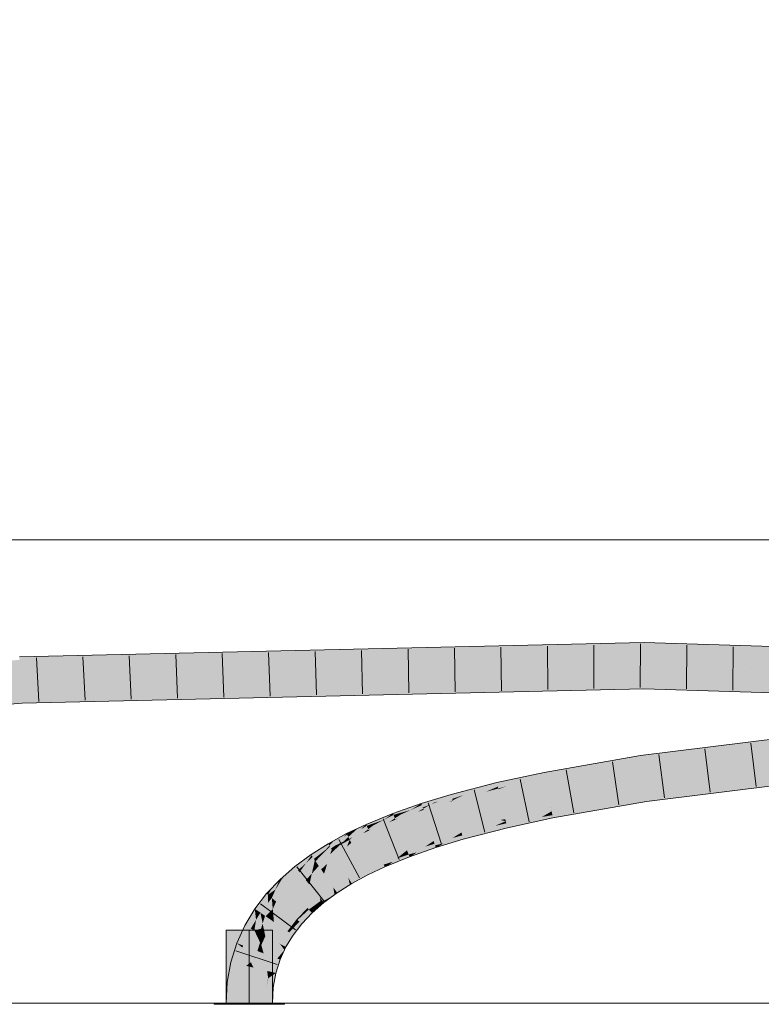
# Model space of a CAD drawing. Extents: x -620 to 3480, y 62 to 1107.
# Tile 210 of 244: x 155.58 to 159.58, y 798.85 to 804.16. Entities that reach past the tile are written whole.
import ezdxf
from ezdxf.lldxf.tags import DXFTag

# ---------------------------------------------------------------- set-up
doc = ezdxf.new("R2010")
doc.units = 0
doc.layers.get('0').update_dxf_attribs({"lineweight": 35})
for name, color, linetype, lineweight, true_color in [('E_Detail_Beschriftung', 7, 'Continuous', 13, 0x009900), ('E_Leerrohr 25-A06G9GVN8I', 7, 'Continuous', 9, 0xff8000), ('E_Leerrohr 25-Shading', 7, 'Continuous', 9, 0xff8000), ('E_Leerrohr 32-A06G9GVS8I', 7, 'Continuous', 9, 0x00b300), ('E_Leerrohr 32-Shading', 7, 'Continuous', 9, 0x00b300)]:
    doc.layers.add(name, color=color, linetype=linetype, lineweight=lineweight, true_color=true_color)
doc.layers.add('E_Detail_Linie_Text_Bem', color=7, linetype='Continuous', lineweight=13)
doc.styles.get("Standard").update_dxf_attribs({"font": 'ARIALN.TTF'})
tags = doc.linetypes.add('STRICHPUNKT2-A06G9GVO8I', pattern=[12.7, 6.35, -3.175, 0, -3.175]).pattern_tags.tags
tags[10:11] = [DXFTag(74, 4), DXFTag(75, 0), DXFTag(340, '0'), DXFTag(46, 0.0), DXFTag(50, 0.0), DXFTag(44, 0.0), DXFTag(45, 0.0)]
tags[8:9] = [DXFTag(74, 4), DXFTag(75, 0), DXFTag(340, '0'), DXFTag(46, 0.0), DXFTag(50, 0.0), DXFTag(44, 0.0), DXFTag(45, 0.0)]
tags[6:7] = [DXFTag(74, 4), DXFTag(75, 0), DXFTag(340, '0'), DXFTag(46, 0.0), DXFTag(50, 0.0), DXFTag(44, 0.0), DXFTag(45, 0.0)]
tags[4:5] = [DXFTag(74, 4), DXFTag(75, 0), DXFTag(340, '0'), DXFTag(46, 0.0), DXFTag(50, 0.0), DXFTag(44, 0.0), DXFTag(45, 0.0)]

# ---------------------------------------------------------------- blocks, each defined once
blk = doc.blocks.new('Shading-A06G9GDP8I', base_point=(250.5309, 772.3447))
at = {"layer": 'E_Leerrohr 25-Shading', "color": 31, "true_color": 0xecb67f}
for points in [[(156.8155, 799.2451), (156.6905, 799.2451), (156.8155, 798.8511), (156.6905, 798.8511)], [(156.9405, 799.2451), (156.8155, 799.2451), (156.9405, 798.8511), (156.8155, 798.8511)], [(156.7323, 798.8511), (156.6255, 798.8511), (156.7335, 798.8451), (156.6255, 798.8451)], [(156.8155, 798.8451), (156.8155, 798.8511), (156.7335, 798.8451), (156.7323, 798.8511)], [(156.848, 798.8511), (156.8155, 798.8511), (156.848, 798.8451), (156.8155, 798.8451)], [(157.0055, 798.8451), (157.0055, 798.8511), (156.848, 798.8451), (156.848, 798.8511)]]:
    blk.add_solid(points, dxfattribs=at)
at = {"layer": 'E_Leerrohr 32-Shading', "color": 83, "true_color": 0x7fbd7f}
for points in [[(155.6146, 800.6836), (158.9441, 800.7971), (155.6869, 800.6865)], [(155.6146, 800.6836), (158.2474, 800.7443), (158.9441, 800.7971), (158.944, 800.7672)], [(155.6869, 800.6865), (158.9441, 800.7971), (157.863, 800.7721)], [(158.9441, 800.7971), (158.944, 800.7604), (162.0038, 800.7002), (162.002, 800.6636)], [(155.5787, 800.6828), (155.6869, 800.6865), (156.3098, 800.7363), (157.863, 800.7721)], [(158.2474, 800.7443), (158.944, 800.7604), (158.944, 800.7672)], [(153.7334, 800.5176), (155.5787, 800.6828), (155.5774, 800.7039)], [(156.3098, 800.7363), (155.5765, 800.7193), (155.5774, 800.7039)], [(155.5787, 800.6828), (156.3098, 800.7363), (155.5774, 800.7039)], [(155.6869, 800.6865), (155.5787, 800.6828), (155.6146, 800.6836)], [(157.087, 800.5203), (158.9435, 800.5836), (155.589, 800.5063)], [(157.087, 800.5203), (155.6324, 800.4707), (158.2606, 800.5313)], [(158.9433, 800.5471), (158.9435, 800.5836), (158.2606, 800.5313), (157.087, 800.5203)], [(158.9435, 800.5836), (158.9433, 800.5472), (160.5631, 800.514)], [(161.2582, 800.4998), (158.9433, 800.5472), (160.1011, 800.5104), (158.9433, 800.5471)], [(161.9937, 800.4847), (161.9938, 800.487), (160.5631, 800.514), (158.9435, 800.5836)], [(151.7738, 800.1647), (154.487, 800.3821), (155.589, 800.5063)], [(155.591, 800.4707), (155.589, 800.5063), (154.487, 800.3821)], [(155.6324, 800.4707), (157.087, 800.5203), (155.591, 800.4707), (155.589, 800.5063)], [(155.5911, 800.4697), (155.591, 800.4707), (153.9972, 800.327), (154.487, 800.3821)], [(155.591, 800.4707), (155.5911, 800.4697), (155.6324, 800.4707)], [(160.4196, 800.3713), (158.9245, 800.1877), (161.2643, 800.4382), (158.9294, 800.1514)], [(158.9526, 799.9762), (158.9574, 799.9399), (161.2795, 800.2621), (161.2826, 800.2256)], [(158.4094, 800.0768), (158.9245, 800.1877), (158.7453, 800.1559)], [(158.4094, 800.0768), (158.4115, 800.066), (158.9245, 800.1877), (158.6829, 800.1273)], [(158.9294, 800.1514), (158.9253, 800.1822), (158.4127, 800.0598), (158.6829, 800.1273)], [(158.9253, 800.1822), (158.9245, 800.1877), (158.6829, 800.1273)], [(158.4884, 800.1104), (158.4058, 800.0958), (158.4069, 800.0903)], [(158.7453, 800.1559), (158.4884, 800.1104), (158.4094, 800.0768), (158.4069, 800.0903)], [(158.4115, 800.066), (158.4127, 800.0598), (158.6829, 800.1273)], [(158.2541, 800.0631), (158.1496, 800.0406), (158.1514, 800.0331)], [(158.3396, 800.0715), (158.4058, 800.0958), (158.1514, 800.0331), (158.2541, 800.0631)], [(158.3396, 800.0715), (158.1514, 800.0331), (158.1546, 800.0198)], [(158.3396, 800.0715), (158.1629, 800.0221), (158.1571, 800.009), (158.1548, 800.0188)], [(158.3396, 800.0715), (158.1571, 800.009), (158.2013, 800.0209)], [(158.4094, 800.0768), (158.4069, 800.0903), (158.2013, 800.0209), (158.3396, 800.0715)], [(158.3649, 800.0649), (158.2013, 800.0209), (158.3083, 800.0438)], [(158.2669, 800.0284), (158.4127, 800.0598), (158.4115, 800.066)], [(158.4115, 800.066), (158.3083, 800.0438), (158.267, 800.0285)], [(158.4094, 800.0768), (158.3649, 800.0649), (158.4115, 800.066), (158.3083, 800.0438)], [(158.4069, 800.0903), (158.4058, 800.0958), (158.3396, 800.0715)], [(158.0399, 800.0125), (157.9032, 799.9774), (157.9062, 799.9666)], [(157.9062, 799.9666), (158.0047, 799.9897), (158.0399, 800.0125), (158.0675, 800.0196)], [(158.0567, 800.002), (157.9709, 799.9738), (157.9126, 799.9432), (157.9119, 799.9457)], [(158.0567, 800.002), (157.9126, 799.9432), (157.9242, 799.9468)], [(158.1546, 800.0198), (158.1514, 800.0331), (157.9242, 799.9468), (158.0567, 800.002)], [(158.1546, 800.0198), (157.9242, 799.9468), (158.1548, 800.0188), (158.0914, 799.9915)], [(157.9709, 799.9738), (158.0567, 800.002), (158.0047, 799.9897)], [(158.0047, 799.9897), (158.0567, 800.002), (158.0675, 800.0196), (158.1496, 800.0406)], [(158.1514, 800.0331), (158.1496, 800.0406), (158.0567, 800.002)], [(158.071, 799.9827), (158.158, 800.005), (158.1571, 800.009)], [(158.1571, 800.009), (158.0914, 799.9915), (158.0712, 799.9827)], [(158.0914, 799.9915), (158.1571, 800.009), (158.1548, 800.0188)], [(158.1629, 800.0221), (158.1546, 800.0198), (158.1548, 800.0188)], [(158.1571, 800.009), (158.158, 800.005), (158.2013, 800.0209)], [(158.3083, 800.0438), (158.2013, 800.0209), (158.2669, 800.0284), (158.158, 800.005)], [(158.3083, 800.0438), (158.2669, 800.0284), (158.267, 800.0285)], [(157.8473, 799.9604), (157.7431, 799.9289), (157.7461, 799.9199)], [(157.7461, 799.9199), (157.8154, 799.9349), (157.8473, 799.9604), (157.8788, 799.97)], [(157.9097, 799.9536), (157.9062, 799.9666), (157.7647, 799.8998), (157.8349, 799.9391)], [(157.9097, 799.9536), (157.7647, 799.8998), (157.9119, 799.9457), (157.8985, 799.939)], [(157.8154, 799.9349), (157.8349, 799.9391), (157.8788, 799.97), (157.9032, 799.9774)], [(157.9062, 799.9666), (157.9032, 799.9774), (157.8349, 799.9391)], [(157.9097, 799.9536), (157.9709, 799.9738), (157.9062, 799.9666), (158.0047, 799.9897)], [(157.9709, 799.9738), (157.9097, 799.9536), (157.9119, 799.9457)], [(158.0914, 799.9915), (157.9242, 799.9468), (158.071, 799.9827), (157.9129, 799.9421)], [(158.0914, 799.9915), (158.071, 799.9827), (158.0712, 799.9827)], [(158.7136, 799.9121), (158.9526, 799.9762), (158.448, 799.874), (158.4456, 799.8862)], [(158.9565, 799.947), (158.9526, 799.9762), (158.7136, 799.9121)], [(158.8013, 799.9122), (158.9574, 799.9399), (158.7136, 799.9121), (158.9565, 799.947)], [(157.6735, 799.9044), (157.5902, 799.8751), (157.5932, 799.8672)], [(157.5932, 799.8672), (157.6574, 799.8851), (157.6735, 799.9044), (157.7034, 799.9149)], [(157.7504, 799.9066), (157.7461, 799.9199), (157.6154, 799.8486), (157.6865, 799.8933)], [(157.7504, 799.9066), (157.6154, 799.8486), (157.7526, 799.9001), (157.7329, 799.8886)], [(157.6574, 799.8851), (157.6865, 799.8933), (157.7034, 799.9149), (157.7431, 799.9289)], [(157.7461, 799.9199), (157.7431, 799.9289), (157.6865, 799.8933)], [(157.7236, 799.8832), (157.7545, 799.8941), (157.754, 799.8958)], [(157.754, 799.8958), (157.7329, 799.8886), (157.7238, 799.8833)], [(157.7329, 799.8886), (157.754, 799.8958), (157.7526, 799.9001)], [(157.7504, 799.9066), (157.796, 799.9241), (157.7461, 799.9199), (157.8154, 799.9349)], [(157.796, 799.9241), (157.7504, 799.9066), (157.7526, 799.9001)], [(157.8349, 799.9391), (157.796, 799.9241), (157.754, 799.8958), (157.7526, 799.9001)], [(157.8349, 799.9391), (157.754, 799.8958), (157.7647, 799.8998)], [(157.754, 799.8958), (157.7545, 799.8941), (157.7647, 799.8998)], [(157.8985, 799.939), (157.7647, 799.8998), (157.892, 799.9358), (157.7545, 799.8941)], [(157.796, 799.9241), (157.8349, 799.9391), (157.8154, 799.9349)], [(157.892, 799.9358), (157.9129, 799.9421), (157.9126, 799.9432)], [(157.8985, 799.939), (157.892, 799.9358), (157.8922, 799.9359)], [(157.9126, 799.9432), (157.8985, 799.939), (157.8922, 799.9359)], [(157.8985, 799.939), (157.9126, 799.9432), (157.9119, 799.9457)], [(157.9126, 799.9432), (157.9129, 799.9421), (157.9242, 799.9468)], [(158.4496, 799.8655), (158.6278, 799.8891), (158.448, 799.874), (158.7136, 799.9121)], [(158.6278, 799.8891), (158.5416, 799.866), (158.8013, 799.9122)], [(158.8013, 799.9122), (158.7136, 799.9121), (158.6278, 799.8891)], [(157.5192, 799.8459), (157.4453, 799.8156), (157.4487, 799.8079)], [(157.4487, 799.8079), (157.5077, 799.8286), (157.5192, 799.8459), (157.5438, 799.8561)], [(157.5982, 799.8539), (157.5932, 799.8672), (157.4721, 799.7907), (157.5415, 799.8403)], [(157.5982, 799.8539), (157.4721, 799.7907), (157.6004, 799.8483), (157.5789, 799.8336)], [(157.5077, 799.8286), (157.5415, 799.8403), (157.5438, 799.8561), (157.5902, 799.8751)], [(157.5932, 799.8672), (157.5902, 799.8751), (157.5415, 799.8403)], [(157.569, 799.8268), (157.6032, 799.8409), (157.6024, 799.843)], [(157.6024, 799.843), (157.5789, 799.8336), (157.5692, 799.827)], [(157.5789, 799.8336), (157.6024, 799.843), (157.6004, 799.8483)], [(157.5982, 799.8539), (157.6332, 799.8696), (157.5932, 799.8672), (157.6574, 799.8851)], [(157.6332, 799.8695), (157.5982, 799.8539), (157.6004, 799.8483)], [(157.6865, 799.8933), (157.6332, 799.8695), (157.6024, 799.843), (157.6004, 799.8483)], [(157.6865, 799.8933), (157.6024, 799.843), (157.6154, 799.8486)], [(157.6024, 799.843), (157.6032, 799.8409), (157.6154, 799.8486)], [(157.7329, 799.8886), (157.6154, 799.8486), (157.7236, 799.8832), (157.6032, 799.8409)], [(157.6332, 799.8696), (157.6865, 799.8933), (157.6574, 799.8851)], [(157.7329, 799.8886), (157.7236, 799.8832), (157.7238, 799.8833)], [(158.4281, 799.876), (158.4456, 799.8862), (158.1991, 799.8308), (158.1986, 799.8329)], [(158.1999, 799.8273), (158.4132, 799.8674), (158.1991, 799.8308), (158.4281, 799.876)], [(158.2013, 799.8215), (158.392, 799.8553), (158.1999, 799.8273), (158.4132, 799.8674)], [(158.2031, 799.8138), (158.3674, 799.8411), (158.2013, 799.8215), (158.392, 799.8553)], [(158.3418, 799.8264), (158.3674, 799.8411), (158.2051, 799.8052), (158.2031, 799.8138)], [(158.4525, 799.8502), (158.4515, 799.855), (158.3418, 799.8264), (158.3674, 799.8411)], [(158.3674, 799.8411), (158.4515, 799.855), (158.392, 799.8553), (158.4496, 799.8655)], [(158.392, 799.8553), (158.4496, 799.8655), (158.4132, 799.8674), (158.448, 799.874)], [(158.4132, 799.8674), (158.448, 799.874), (158.4281, 799.876), (158.4469, 799.8798)], [(158.4469, 799.8798), (158.4456, 799.8862), (158.4281, 799.876)], [(158.5416, 799.866), (158.6278, 799.8891), (158.4515, 799.855), (158.4496, 799.8655)], [(158.4515, 799.855), (158.4525, 799.8502), (158.5416, 799.866)], [(157.3429, 799.7607), (157.3782, 799.774), (157.3839, 799.7863), (157.4004, 799.7941)], [(157.3494, 799.748), (157.355, 799.7371), (157.4163, 799.7884), (157.3724, 799.7473)], [(157.3497, 799.7482), (157.4163, 799.7884), (157.3782, 799.774)], [(157.4543, 799.795), (157.4487, 799.8079), (157.3724, 799.7473), (157.4163, 799.7884)], [(157.4543, 799.795), (157.3724, 799.7473), (157.4567, 799.7896), (157.4398, 799.7759)], [(157.3782, 799.774), (157.4163, 799.7884), (157.4004, 799.7941), (157.4453, 799.8156)], [(157.4487, 799.8079), (157.4453, 799.8156), (157.4163, 799.7884)], [(157.4398, 799.7759), (157.4591, 799.7841), (157.4567, 799.7896)], [(157.4543, 799.795), (157.484, 799.8104), (157.4487, 799.8079), (157.5077, 799.8286)], [(157.484, 799.8104), (157.4543, 799.795), (157.4567, 799.7896)], [(157.5415, 799.8403), (157.484, 799.8104), (157.4591, 799.7841), (157.4567, 799.7896)], [(157.5415, 799.8403), (157.4591, 799.7841), (157.4721, 799.7907)], [(157.4591, 799.7841), (157.46, 799.782), (157.4721, 799.7907)], [(157.5789, 799.8336), (157.4721, 799.7907), (157.569, 799.8268), (157.46, 799.782)], [(157.484, 799.8104), (157.5415, 799.8403), (157.5077, 799.8286)], [(157.5789, 799.8336), (157.569, 799.8268), (157.5692, 799.827)], [(158.1865, 799.8277), (158.1986, 799.8329), (157.9597, 799.7717)], [(157.9601, 799.7703), (158.1683, 799.8198), (157.9597, 799.7717), (158.1865, 799.8277)], [(157.961, 799.767), (158.1405, 799.8077), (157.9601, 799.7703), (158.1683, 799.8198)], [(157.9624, 799.7621), (158.1073, 799.7932), (157.961, 799.767), (158.1405, 799.8077)], [(157.964, 799.7561), (158.0729, 799.7783), (157.9624, 799.7621), (158.1073, 799.7932)], [(158.0729, 799.7783), (158.2051, 799.8052), (158.1073, 799.7932), (158.2031, 799.8138)], [(158.1562, 799.7843), (158.207, 799.7973), (158.0729, 799.7783), (158.2051, 799.8052)], [(158.1073, 799.7932), (158.2031, 799.8138), (158.1405, 799.8077), (158.2013, 799.8215)], [(158.1405, 799.8077), (158.2013, 799.8215), (158.1683, 799.8198), (158.1999, 799.8273)], [(158.1683, 799.8198), (158.1999, 799.8273), (158.1865, 799.8277), (158.1991, 799.8308)], [(158.1991, 799.8308), (158.1986, 799.8329), (158.1865, 799.8277)], [(158.2051, 799.8052), (158.207, 799.7973), (158.3418, 799.8264)], [(157.2504, 799.6966), (157.3229, 799.7469), (157.2475, 799.7015), (157.2628, 799.7181)], [(157.2504, 799.6966), (157.2567, 799.6859), (157.3229, 799.7469), (157.281, 799.7022)], [(157.2628, 799.7181), (157.3229, 799.7469), (157.2724, 799.7284), (157.3405, 799.7656)], [(157.3494, 799.748), (157.3429, 799.7607), (157.281, 799.7022), (157.3229, 799.7469)], [(157.3494, 799.748), (157.281, 799.7022), (157.3494, 799.748), (157.3216, 799.7214)], [(157.3024, 799.7031), (157.3571, 799.733), (157.355, 799.7371)], [(157.355, 799.7371), (157.3216, 799.7214), (157.3026, 799.7032)], [(157.3216, 799.7214), (157.355, 799.7371), (157.3494, 799.748)], [(157.3429, 799.7607), (157.3405, 799.7656), (157.3229, 799.7469)], [(157.3839, 799.7863), (157.3405, 799.7656), (157.3429, 799.7607)], [(157.3494, 799.748), (157.3497, 799.7482), (157.3429, 799.7607), (157.3782, 799.774)], [(157.355, 799.7371), (157.3571, 799.733), (157.3724, 799.7473)], [(157.4398, 799.7759), (157.3724, 799.7473), (157.4289, 799.7672), (157.3571, 799.733)], [(157.4289, 799.7672), (157.46, 799.782), (157.4591, 799.7841)], [(157.4398, 799.7759), (157.4289, 799.7672), (157.4291, 799.7673)], [(157.4591, 799.7841), (157.4398, 799.7759), (157.4291, 799.7673)], [(157.955, 799.7688), (157.9597, 799.7717), (157.8094, 799.7261)], [(157.8099, 799.7245), (157.9443, 799.7623), (157.8094, 799.7261), (157.955, 799.7688)], [(157.811, 799.7213), (157.9289, 799.7531), (157.8099, 799.7245), (157.9443, 799.7623)], [(157.8124, 799.717), (157.9113, 799.7425), (157.811, 799.7213), (157.9289, 799.7531)], [(157.8144, 799.7109), (157.8892, 799.7292), (157.8124, 799.717), (157.9113, 799.7425)], [(157.9694, 799.7363), (157.9691, 799.7377), (157.8315, 799.6945), (157.8625, 799.7131)], [(157.8625, 799.7131), (157.9691, 799.7377), (157.8892, 799.7292), (157.9662, 799.748)], [(157.8892, 799.7292), (157.9662, 799.748), (157.9113, 799.7425), (157.964, 799.7561)], [(157.9113, 799.7425), (157.964, 799.7561), (157.9289, 799.7531), (157.9624, 799.7621)], [(157.9289, 799.7531), (157.9624, 799.7621), (157.9443, 799.7623), (157.961, 799.767)], [(157.9443, 799.7623), (157.961, 799.767), (157.955, 799.7688), (157.9601, 799.7703)], [(157.9601, 799.7703), (157.9597, 799.7717), (157.955, 799.7688)], [(157.9662, 799.748), (158.0326, 799.7607), (157.964, 799.7561), (158.0729, 799.7783)], [(157.9868, 799.7408), (158.0326, 799.7607), (157.9691, 799.7377), (157.9662, 799.748)], [(157.9691, 799.7377), (157.9694, 799.7363), (157.9868, 799.7408)], [(158.0326, 799.7607), (157.9868, 799.7408), (158.1562, 799.7843)], [(158.1562, 799.7843), (158.0729, 799.7783), (158.0326, 799.7607)], [(157.2433, 799.7087), (157.2416, 799.7115), (157.1513, 799.6487), (157.16, 799.66)], [(157.2433, 799.7087), (157.1513, 799.6487), (157.1574, 799.6397)], [(157.2475, 799.7015), (157.2433, 799.7087), (157.1643, 799.6296), (157.1574, 799.6397)], [(157.2475, 799.7015), (157.1643, 799.6296), (157.2282, 799.6793)], [(157.2504, 799.6966), (157.1904, 799.636), (157.2567, 799.6859)], [(157.1904, 799.636), (157.2602, 799.68), (157.2567, 799.6859)], [(157.1908, 799.6363), (157.2504, 799.6966), (157.2282, 799.6793)], [(157.2504, 799.6966), (157.2475, 799.7015), (157.2282, 799.6793)], [(157.2659, 799.7248), (157.2416, 799.7115), (157.2433, 799.7087)], [(157.2433, 799.7087), (157.2628, 799.7181), (157.2659, 799.7248), (157.2724, 799.7284)], [(157.2628, 799.7181), (157.2433, 799.7087), (157.2475, 799.7015)], [(157.2567, 799.6859), (157.2602, 799.68), (157.281, 799.7022)], [(157.3216, 799.7214), (157.281, 799.7022), (157.3024, 799.7031), (157.2602, 799.68)], [(157.3216, 799.7214), (157.3024, 799.7031), (157.3026, 799.7032)], [(157.8043, 799.7225), (157.8094, 799.7261), (157.666, 799.6757)], [(157.6666, 799.6741), (157.7944, 799.7158), (157.666, 799.6757), (157.8043, 799.7225)], [(157.6676, 799.6715), (157.782, 799.7075), (157.6666, 799.6741), (157.7944, 799.7158)], [(157.6693, 799.6673), (157.7653, 799.6962), (157.6676, 799.6715), (157.782, 799.7075)], [(157.6716, 799.6612), (157.7444, 799.6819), (157.6693, 799.6673), (157.7653, 799.6962)], [(157.6747, 799.653), (157.7193, 799.665), (157.6716, 799.6612), (157.7444, 799.6819)], [(157.8208, 799.6912), (157.8205, 799.6921), (157.6906, 799.6456), (157.7193, 799.665)], [(157.7193, 799.665), (157.8205, 799.6921), (157.7444, 799.6819), (157.817, 799.7027)], [(157.7444, 799.6819), (157.817, 799.7027), (157.7653, 799.6962), (157.8144, 799.7109)], [(157.7653, 799.6962), (157.8144, 799.7109), (157.782, 799.7075), (157.8124, 799.717)], [(157.782, 799.7075), (157.8124, 799.717), (157.7944, 799.7158), (157.811, 799.7213)], [(157.7944, 799.7158), (157.811, 799.7213), (157.8043, 799.7225), (157.8099, 799.7245)], [(157.8099, 799.7245), (157.8094, 799.7261), (157.8043, 799.7225)], [(157.817, 799.7027), (157.8625, 799.7131), (157.8144, 799.7109), (157.8892, 799.7292)], [(157.8315, 799.6945), (157.8625, 799.7131), (157.8205, 799.6921), (157.817, 799.7027)], [(157.8205, 799.6921), (157.8208, 799.6912), (157.8315, 799.6945)], [(157.1513, 799.6487), (157.1485, 799.6528), (157.0784, 799.5676), (157.0616, 799.5887)], [(157.1513, 799.6487), (157.0784, 799.5676), (157.1219, 799.6074)], [(157.1574, 799.6397), (157.0925, 799.566), (157.1643, 799.6296)], [(157.0925, 799.566), (157.1691, 799.6225), (157.1643, 799.6296)], [(157.0926, 799.5662), (157.1574, 799.6397), (157.1219, 799.6074)], [(157.1574, 799.6397), (157.1513, 799.6487), (157.1219, 799.6074)], [(157.16, 799.66), (157.1485, 799.6528), (157.1513, 799.6487)], [(157.1904, 799.636), (157.1908, 799.6363), (157.1643, 799.6296), (157.2282, 799.6793)], [(157.1904, 799.636), (157.1643, 799.6296), (157.1691, 799.6225)], [(157.6616, 799.6722), (157.666, 799.6757), (157.531, 799.6201)], [(157.5315, 799.6191), (157.6546, 799.6665), (157.531, 799.6201), (157.6616, 799.6722)], [(157.5325, 799.6166), (157.6438, 799.6579), (157.5315, 799.6191), (157.6546, 799.6665)], [(157.5343, 799.6126), (157.6293, 799.6462), (157.5325, 799.6166), (157.6438, 799.6579)], [(157.5369, 799.6066), (157.611, 799.6316), (157.5343, 799.6126), (157.6293, 799.6462)], [(157.5404, 799.5986), (157.5893, 799.6141), (157.5369, 799.6066), (157.611, 799.6316)], [(157.6791, 799.6415), (157.6787, 799.6425), (157.5647, 799.5944), (157.5893, 799.6141)], [(157.5893, 799.6141), (157.6787, 799.6425), (157.611, 799.6316), (157.6747, 799.653)], [(157.611, 799.6316), (157.6747, 799.653), (157.6293, 799.6462), (157.6716, 799.6612)], [(157.6293, 799.6462), (157.6716, 799.6612), (157.6438, 799.6579), (157.6693, 799.6673)], [(157.6438, 799.6579), (157.6693, 799.6673), (157.6546, 799.6665), (157.6676, 799.6715)], [(157.6546, 799.6665), (157.6676, 799.6715), (157.6616, 799.6722), (157.6666, 799.6741)], [(157.6666, 799.6741), (157.666, 799.6757), (157.6616, 799.6722)], [(157.6906, 799.6456), (157.7193, 799.665), (157.6787, 799.6425), (157.6747, 799.653)], [(157.6787, 799.6425), (157.6791, 799.6415), (157.6906, 799.6456)], [(157.0616, 799.5887), (157.0055, 799.5397), (157.0069, 799.4924), (156.9869, 799.5132)], [(157.0784, 799.5676), (157.0616, 799.5887), (157.0081, 799.4934), (157.0069, 799.4924)], [(157.0925, 799.566), (157.0926, 799.5662), (157.0784, 799.5676), (157.1219, 799.6074)], [(157.4381, 799.5743), (157.4375, 799.5755), (157.3497, 799.5275)], [(157.5315, 799.6191), (157.531, 799.6201), (157.4375, 799.5755)], [(157.4381, 799.5743), (157.5325, 799.6166), (157.4375, 799.5755), (157.5315, 799.6191)], [(157.4394, 799.5718), (157.5343, 799.6126), (157.4381, 799.5743), (157.5325, 799.6166)], [(157.4416, 799.5674), (157.5369, 799.6066), (157.4394, 799.5718), (157.5343, 799.6126)], [(157.4448, 799.5613), (157.5404, 799.5986), (157.4416, 799.5674), (157.5369, 799.6066)], [(157.5449, 799.5885), (157.5404, 799.5986), (157.449, 799.553), (157.4448, 799.5613)], [(157.449, 799.553), (157.4541, 799.5429), (157.5449, 799.5885), (157.5457, 799.5866)], [(157.5647, 799.5944), (157.5893, 799.6141), (157.5449, 799.5885), (157.5404, 799.5986)], [(157.5449, 799.5885), (157.5457, 799.5866), (157.5647, 799.5944)], [(157.0055, 799.5397), (156.9816, 799.5188), (156.9869, 799.5132)], [(157.0845, 799.5601), (157.0784, 799.5676), (157.0081, 799.4934)], [(157.0925, 799.566), (157.0784, 799.5676), (157.0845, 799.5601)], [(157.35, 799.5261), (157.3497, 799.5275), (157.2687, 799.4764)], [(157.2696, 799.4752), (157.3507, 799.5228), (157.2687, 799.4764), (157.35, 799.5261)], [(157.2715, 799.4724), (157.3518, 799.5176), (157.2696, 799.4752), (157.3507, 799.5228)], [(157.3504, 799.5263), (157.4394, 799.5718), (157.3497, 799.5275), (157.4381, 799.5743)], [(157.3504, 799.5263), (157.3497, 799.5275), (157.35, 799.5261)], [(157.3507, 799.5228), (157.352, 799.5236), (157.35, 799.5261), (157.3504, 799.5263)], [(157.352, 799.5236), (157.4416, 799.5674), (157.3504, 799.5263), (157.4394, 799.5718)], [(157.3518, 799.5176), (157.3546, 799.5191), (157.3507, 799.5228), (157.352, 799.5236)], [(157.3546, 799.5191), (157.4448, 799.5613), (157.352, 799.5236), (157.4416, 799.5674)], [(157.3583, 799.5128), (157.449, 799.553), (157.3546, 799.5191), (157.4448, 799.5613)], [(157.4541, 799.543), (157.449, 799.553), (157.3631, 799.5046), (157.3583, 799.5128)], [(157.3631, 799.5046), (157.3682, 799.496), (157.4541, 799.543), (157.4541, 799.5429)], [(156.9405, 799.4756), (156.9092, 799.4427), (156.9167, 799.4363)], [(156.9167, 799.4363), (156.9558, 799.4633), (156.9405, 799.4756), (156.9785, 799.5156)], [(157.0069, 799.4924), (156.9869, 799.5132), (156.937, 799.4189), (156.9572, 799.4643)], [(156.9558, 799.4633), (156.9572, 799.4643), (156.9785, 799.5156), (156.9816, 799.5188)], [(156.9869, 799.5132), (156.9816, 799.5188), (156.9572, 799.4643)], [(157.269, 799.4747), (157.2687, 799.4764), (157.195, 799.4222)], [(157.1961, 799.4208), (157.2695, 799.471), (157.195, 799.4222), (157.269, 799.4747)], [(157.1983, 799.418), (157.2705, 799.4651), (157.1961, 799.4208), (157.2695, 799.471)], [(157.2696, 799.4752), (157.2687, 799.4764), (157.269, 799.4747)], [(157.2695, 799.471), (157.2715, 799.4724), (157.269, 799.4747), (157.2696, 799.4752)], [(157.2705, 799.4651), (157.2746, 799.4678), (157.2695, 799.471), (157.2715, 799.4724)], [(157.2746, 799.4678), (157.3534, 799.5101), (157.2715, 799.4724), (157.3518, 799.5176)], [(157.2789, 799.4615), (157.3555, 799.5007), (157.2746, 799.4678), (157.3534, 799.5101)], [(157.3579, 799.4895), (157.3555, 799.5007), (157.2843, 799.4537), (157.2789, 799.4615)], [(157.2843, 799.4537), (157.2893, 799.4462), (157.3579, 799.4895)], [(157.3534, 799.5101), (157.3583, 799.5128), (157.3518, 799.5176), (157.3546, 799.5191)], [(157.3555, 799.5007), (157.3631, 799.5046), (157.3534, 799.5101), (157.3583, 799.5128)], [(157.3682, 799.496), (157.3631, 799.5046), (157.3579, 799.4895), (157.3555, 799.5007)], [(156.9092, 799.4427), (156.8455, 799.3602), (156.9167, 799.4363), (156.8697, 799.3436)], [(156.9167, 799.4363), (156.8697, 799.3436), (156.9171, 799.3931), (156.8757, 799.3395)], [(156.9323, 799.423), (156.9538, 799.4587), (156.9167, 799.4363), (156.9558, 799.4633)], [(156.9167, 799.4363), (156.9171, 799.3931), (156.9323, 799.423)], [(156.9171, 799.3931), (156.937, 799.4189), (156.9323, 799.423)], [(156.937, 799.4189), (156.9572, 799.4643), (156.9323, 799.423)], [(156.9538, 799.4587), (156.9572, 799.4643), (156.9558, 799.4633)], [(157.1954, 799.4203), (157.195, 799.4222), (157.1291, 799.3646)], [(157.1303, 799.3633), (157.1964, 799.4164), (157.1291, 799.3646), (157.1954, 799.4203)], [(157.1329, 799.3606), (157.1978, 799.4104), (157.1303, 799.3633), (157.1964, 799.4164)], [(157.1961, 799.4208), (157.195, 799.4222), (157.1954, 799.4203)], [(157.1964, 799.4164), (157.1983, 799.418), (157.1954, 799.4203), (157.1961, 799.4208)], [(157.1978, 799.4104), (157.2019, 799.4136), (157.1964, 799.4164), (157.1983, 799.418)], [(157.2019, 799.4136), (157.2717, 799.4571), (157.1983, 799.418), (157.2705, 799.4651)], [(157.2067, 799.4075), (157.2733, 799.4471), (157.2019, 799.4136), (157.2717, 799.4571)], [(157.275, 799.4357), (157.2733, 799.4471), (157.2126, 799.4002), (157.2067, 799.4075)], [(157.2126, 799.4002), (157.2179, 799.3936), (157.275, 799.4357)], [(157.2717, 799.4571), (157.2789, 799.4615), (157.2705, 799.4651), (157.2746, 799.4678)], [(157.2733, 799.4471), (157.2843, 799.4537), (157.2717, 799.4571), (157.2789, 799.4615)], [(157.2893, 799.4462), (157.2843, 799.4537), (157.275, 799.4357), (157.2733, 799.4471)], [(157.1303, 799.3633), (157.1291, 799.3646), (157.0711, 799.3038)], [(157.0726, 799.3026), (157.1329, 799.3606), (157.0711, 799.3038), (157.1303, 799.3633)], [(157.137, 799.3564), (157.1997, 799.4023), (157.1329, 799.3606), (157.1978, 799.4104)], [(157.1423, 799.3508), (157.2019, 799.3926), (157.137, 799.3564), (157.1997, 799.4023)], [(157.2045, 799.3818), (157.2019, 799.3926), (157.1486, 799.3442), (157.1423, 799.3508)], [(157.1486, 799.3442), (157.1544, 799.3382), (157.2045, 799.3818)], [(157.1997, 799.4023), (157.2067, 799.4075), (157.1978, 799.4104), (157.2019, 799.4136)], [(157.2019, 799.3926), (157.2126, 799.4002), (157.1997, 799.4023), (157.2067, 799.4075)], [(157.2179, 799.3936), (157.2126, 799.4002), (157.2045, 799.3818), (157.2019, 799.3926)], [(156.8455, 799.3602), (156.7914, 799.2709), (156.8521, 799.3005), (156.8239, 799.2538)], [(156.8455, 799.3602), (156.8521, 799.3005), (156.8697, 799.3436)], [(156.8521, 799.3005), (156.8757, 799.3395), (156.8697, 799.3436)], [(157.0756, 799.3), (157.137, 799.3564), (157.0726, 799.3026), (157.1329, 799.3606)], [(157.08, 799.2961), (157.1423, 799.3508), (157.0756, 799.3), (157.137, 799.3564)], [(157.1486, 799.3442), (157.1423, 799.3508), (157.0858, 799.2912), (157.08, 799.2961)], [(157.0858, 799.2912), (157.0989, 799.2799), (157.1486, 799.3442), (157.1544, 799.3382)], [(156.7481, 799.1749), (156.7823, 799.1619), (156.7914, 799.2709), (156.8239, 799.2538)], [(157.0726, 799.3026), (157.0711, 799.3038), (157.0215, 799.2395)], [(157.0231, 799.2383), (157.0756, 799.3), (157.0215, 799.2395), (157.0726, 799.3026)], [(157.0264, 799.2361), (157.08, 799.2961), (157.0231, 799.2383), (157.0756, 799.3)], [(157.0858, 799.2912), (157.08, 799.2961), (157.0312, 799.2328), (157.0264, 799.2361)], [(157.0312, 799.2328), (157.0517, 799.2188), (157.0858, 799.2912), (157.0989, 799.2799)], [(157.0231, 799.2383), (157.0215, 799.2395), (156.9803, 799.1714)], [(156.9821, 799.1705), (157.0264, 799.2361), (156.9803, 799.1714), (157.0231, 799.2383)], [(157.0312, 799.2328), (157.0264, 799.2361), (156.9856, 799.1686), (156.9821, 799.1705)], [(156.9856, 799.1686), (157.0127, 799.1544), (157.0312, 799.2328), (157.0517, 799.2188)], [(156.7481, 799.1749), (156.7163, 799.0726), (156.7789, 799.1509), (156.7338, 799.0684)], [(156.7338, 799.0684), (156.7519, 799.064), (156.7789, 799.1509)], [(156.7481, 799.1749), (156.7789, 799.1509), (156.7823, 799.1619)], [(156.9816, 799.1696), (156.9803, 799.1714), (156.9476, 799.0992)], [(156.9495, 799.0985), (156.9843, 799.1661), (156.9476, 799.0992), (156.9816, 799.1696)], [(157.0055, 799.1385), (156.9843, 799.1661), (156.9669, 799.0919), (156.9495, 799.0985)], [(156.9821, 799.1705), (156.9803, 799.1714), (156.9816, 799.1696)], [(156.9843, 799.1661), (156.9856, 799.1686), (156.9816, 799.1696), (156.9821, 799.1705)], [(157.0127, 799.1544), (156.9856, 799.1686), (157.0055, 799.1385), (156.9843, 799.1661)], [(156.9495, 799.0985), (156.9476, 799.0992), (156.9237, 799.0223)], [(156.9669, 799.0919), (156.9495, 799.0985), (156.9282, 799.0212), (156.9237, 799.0223)], [(156.9669, 799.0919), (156.9818, 799.0863), (157.0055, 799.1385)], [(156.7163, 799.0726), (156.697, 798.9645), (156.7338, 799.0684), (156.7015, 798.9639)], [(156.7015, 798.9639), (156.7334, 798.9603), (156.7338, 799.0684), (156.7519, 799.064)], [(156.9282, 799.0212), (156.9593, 799.0137), (156.9669, 799.0919), (156.9818, 799.0863)], [(156.9593, 799.0137), (156.9185, 798.9863), (156.9453, 798.9356), (156.909, 798.9398)], [(156.9237, 799.0223), (156.9171, 798.9854), (156.9282, 799.0212)], [(156.9206, 798.9966), (156.9171, 798.9854), (156.9185, 798.9863)], [(156.9282, 799.0212), (156.9206, 798.9966), (156.9593, 799.0137), (156.9185, 798.9863)], [(156.697, 798.9645), (156.6905, 798.8511), (156.7015, 798.9639)], [(156.6905, 798.8511), (156.7271, 798.8511), (156.7015, 798.9639), (156.7334, 798.9603)], [(156.9039, 798.8511), (156.9405, 798.8511), (156.909, 798.9398), (156.9453, 798.9356)], [(156.9185, 798.9863), (156.9171, 798.9854), (156.909, 798.9398)]]:
    blk.add_solid(points, dxfattribs=at)
at = {"layer": 'E_Leerrohr 32-Shading', "color": 83, "true_color": 0x7fd57f}
for points in [[(155.5787, 800.6828), (155.5838, 800.5945), (158.944, 800.7604), (158.9437, 800.6721)], [(158.944, 800.7604), (158.9437, 800.6721), (162.002, 800.6636), (161.9979, 800.5753)], [(155.5787, 800.6828), (152.149, 800.3757), (151.7654, 800.2526), (151.7599, 800.3097)], [(155.5787, 800.6828), (151.7654, 800.2526), (155.5838, 800.5945)], [(155.5838, 800.5945), (155.589, 800.5063), (158.9437, 800.6721), (158.9435, 800.5836)], [(159.6033, 800.6511), (158.9437, 800.6721), (161.9938, 800.487), (158.9435, 800.5836)], [(151.7654, 800.2526), (151.7738, 800.1647), (155.5838, 800.5945), (155.589, 800.5063)], [(158.9294, 800.1514), (158.941, 800.0638), (161.2643, 800.4382), (161.2719, 800.3502)], [(160.3353, 800.2351), (158.941, 800.0638), (161.2795, 800.2621), (158.9526, 799.9762)], [(158.4127, 800.0598), (158.4292, 799.973), (158.9294, 800.1514), (158.941, 800.0638)], [(158.158, 800.005), (158.1783, 799.919), (158.4127, 800.0598), (158.4292, 799.973)], [(158.941, 800.0638), (158.4292, 799.973), (158.9526, 799.9762), (158.4394, 799.9189)], [(157.9129, 799.9421), (157.9363, 799.8569), (158.158, 800.005), (158.1783, 799.919)], [(158.4292, 799.973), (158.1783, 799.919), (158.4394, 799.9189), (158.1846, 799.8924)], [(158.4394, 799.9189), (158.4456, 799.8862), (158.9526, 799.9762)], [(157.6032, 799.8409), (157.6346, 799.7583), (157.7545, 799.8941), (157.782, 799.8101)], [(157.7545, 799.8941), (157.782, 799.8101), (157.9129, 799.9421), (157.9363, 799.8569)], [(158.1783, 799.919), (158.009, 799.8755), (158.1846, 799.8924)], [(158.4394, 799.9189), (158.1846, 799.8924), (158.4453, 799.886), (158.196, 799.8437)], [(158.4394, 799.9189), (158.4453, 799.886), (158.4456, 799.8862)], [(157.46, 799.782), (157.4955, 799.701), (157.6032, 799.8409), (157.6346, 799.7583)], [(157.9363, 799.8569), (157.782, 799.8101), (157.9508, 799.8041), (157.7919, 799.7798)], [(158.1697, 799.8394), (158.009, 799.8755), (157.9508, 799.8041), (157.9363, 799.8569)], [(158.1846, 799.8924), (158.009, 799.8755), (158.196, 799.8437), (158.1697, 799.8394)], [(158.1697, 799.8394), (158.1986, 799.8329), (158.196, 799.8437)], [(158.196, 799.8437), (158.1986, 799.8329), (158.4453, 799.886)], [(157.6346, 799.7583), (157.666, 799.6757), (157.782, 799.8101), (157.8094, 799.7261)], [(157.7919, 799.7798), (157.8094, 799.7261), (157.9508, 799.8041), (157.9597, 799.7717)], [(158.1986, 799.8329), (158.1697, 799.8394), (157.9566, 799.7829), (157.9508, 799.8041)], [(157.9597, 799.7717), (158.1986, 799.8329), (157.9566, 799.7829)], [(157.3571, 799.733), (157.3973, 799.6542), (157.46, 799.782), (157.4955, 799.701)], [(157.4955, 799.701), (157.531, 799.6201), (157.6346, 799.7583), (157.666, 799.6757)], [(157.3024, 799.7031), (157.2602, 799.68), (157.2667, 799.6689)], [(157.3422, 799.6961), (157.3571, 799.733), (157.2667, 799.6689), (157.3024, 799.7031)], [(157.3422, 799.6961), (157.2667, 799.6689), (157.2813, 799.644)], [(157.3049, 799.6038), (157.3422, 799.6961), (157.2813, 799.644)], [(157.3973, 799.6542), (157.3657, 799.7161), (157.3049, 799.6038), (157.3422, 799.6961)], [(157.3657, 799.7161), (157.3571, 799.733), (157.3422, 799.6961)], [(157.3973, 799.6542), (157.4375, 799.5755), (157.4955, 799.701), (157.531, 799.6201)], [(157.1904, 799.636), (157.1691, 799.6225), (157.1733, 799.6163)], [(157.2519, 799.6538), (157.2602, 799.68), (157.1733, 799.6163), (157.1904, 799.636)], [(157.2519, 799.6538), (157.1733, 799.6163), (157.1904, 799.5912)], [(157.1904, 799.5912), (157.203, 799.5728), (157.2519, 799.6538), (157.2357, 799.6026)], [(157.2357, 799.6026), (157.2261, 799.5723), (157.2813, 799.644), (157.2918, 799.6261)], [(157.2813, 799.644), (157.2667, 799.6689), (157.2357, 799.6026), (157.2519, 799.6538)], [(157.2667, 799.6689), (157.2602, 799.68), (157.2519, 799.6538)], [(157.3049, 799.6038), (157.3497, 799.5275), (157.3973, 799.6542), (157.4375, 799.5755)], [(157.1656, 799.6068), (157.1691, 799.6225), (157.0865, 799.5576), (157.0925, 799.566)], [(157.1656, 799.6068), (157.0865, 799.5576), (157.1061, 799.5331)], [(157.1061, 799.5331), (157.1207, 799.5149), (157.1656, 799.6068), (157.1529, 799.5502)], [(157.1529, 799.5502), (157.1454, 799.5165), (157.1904, 799.5912), (157.203, 799.5728)], [(157.1904, 799.5912), (157.1733, 799.6163), (157.1529, 799.5502), (157.1656, 799.6068)], [(157.1733, 799.6163), (157.1691, 799.6225), (157.1656, 799.6068)], [(157.2357, 799.6026), (157.203, 799.5728), (157.2261, 799.5723), (157.2115, 799.5603)], [(157.2261, 799.5723), (157.2189, 799.5495), (157.2918, 799.6261), (157.3049, 799.6038)], [(157.2189, 799.5495), (157.2687, 799.4764), (157.3049, 799.6038), (157.3497, 799.5275)], [(157.0845, 799.5601), (157.0069, 799.4924), (157.0865, 799.5576), (157.029, 799.4692)], [(157.0865, 799.5576), (157.029, 799.4692), (157.1061, 799.5331), (157.0456, 799.4518)], [(157.1061, 799.5331), (157.0456, 799.4518), (157.1207, 799.5149), (157.0574, 799.4395)], [(157.0925, 799.566), (157.0845, 799.5601), (157.0865, 799.5576)], [(157.1529, 799.5502), (157.1207, 799.5149), (157.1454, 799.5165), (157.1308, 799.5023)], [(157.2115, 799.5603), (157.1414, 799.4985), (157.2166, 799.5528), (157.1397, 799.4911)], [(157.1397, 799.4911), (157.2189, 799.5495), (157.2166, 799.5528)], [(157.1397, 799.4911), (157.195, 799.4222), (157.2189, 799.5495), (157.2687, 799.4764)], [(157.203, 799.5728), (157.1454, 799.5165), (157.2115, 799.5603), (157.1414, 799.4985)], [(157.2115, 799.5603), (157.2189, 799.5495), (157.2261, 799.5723)], [(157.0069, 799.4924), (156.937, 799.4189), (157.0072, 799.4919), (156.9602, 799.399)], [(157.0072, 799.4919), (156.9602, 799.399), (157.029, 799.4692), (156.9786, 799.3832)], [(157.029, 799.4692), (156.9786, 799.3832), (157.0456, 799.4518), (156.9918, 799.3719)], [(157.1207, 799.5149), (157.0574, 799.4395), (157.1308, 799.5023), (157.0647, 799.4319)], [(157.1308, 799.5023), (157.0647, 799.4319), (157.137, 799.4946), (157.068, 799.4285)], [(157.068, 799.4285), (157.1397, 799.4911), (157.137, 799.4946)], [(157.068, 799.4285), (157.1291, 799.3646), (157.1397, 799.4911), (157.195, 799.4222)], [(157.1454, 799.5165), (157.1308, 799.5023), (157.1414, 799.4985), (157.137, 799.4946)], [(157.137, 799.4946), (157.1397, 799.4911), (157.1414, 799.4985)], [(156.9424, 799.3589), (156.937, 799.4189), (156.9033, 799.3206), (156.9171, 799.3931)], [(156.9602, 799.399), (156.937, 799.4189), (156.9424, 799.3589)], [(157.0456, 799.4518), (156.9918, 799.3719), (157.0574, 799.4395), (157.0002, 799.3647)], [(157.0574, 799.4395), (157.0002, 799.3647), (157.0647, 799.4319), (157.0041, 799.3613)], [(157.0041, 799.3613), (157.068, 799.4285), (157.0647, 799.4319)], [(157.0041, 799.3613), (157.0711, 799.3038), (157.068, 799.4285), (157.1291, 799.3646)], [(156.9171, 799.3931), (156.8757, 799.3395), (156.9033, 799.3206)], [(156.9786, 799.3832), (156.9602, 799.399), (156.9458, 799.3203), (156.9424, 799.3589)], [(156.9458, 799.3203), (156.9478, 799.2986), (156.9786, 799.3832), (156.9918, 799.3719)], [(156.9918, 799.3719), (156.9478, 799.2986), (157.0002, 799.3647), (156.9486, 799.2895)], [(156.9486, 799.2895), (157.0041, 799.3613), (157.0002, 799.3647)], [(156.8431, 799.2437), (156.8757, 799.3395), (156.8521, 799.3005)], [(156.8431, 799.2437), (156.879, 799.2526), (156.8757, 799.3395), (156.8878, 799.2811)], [(156.9006, 799.3224), (156.8757, 799.3395), (156.8878, 799.2811)], [(156.893, 799.256), (156.9033, 799.3206), (156.8878, 799.2811), (156.9006, 799.3224)], [(156.9203, 799.3089), (156.9033, 799.3206), (156.8956, 799.2436), (156.893, 799.256)], [(156.9424, 799.3589), (156.9033, 799.3206), (156.9203, 799.3089)], [(156.9203, 799.3089), (156.9348, 799.299), (156.9424, 799.3589), (156.9458, 799.3203)], [(156.9458, 799.3203), (156.9348, 799.299), (156.9478, 799.2986), (156.9441, 799.2925)], [(156.9486, 799.2895), (157.0215, 799.2395), (157.0041, 799.3613), (157.0711, 799.3038)], [(156.8521, 799.3005), (156.8239, 799.2538), (156.8431, 799.2437)], [(156.879, 799.2526), (156.893, 799.256), (156.8878, 799.2811)], [(156.8956, 799.2436), (156.9001, 799.2219), (156.9203, 799.3089), (156.9348, 799.299)], [(156.9348, 799.299), (156.9001, 799.2219), (156.9441, 799.2925), (156.9021, 799.2126)], [(156.9021, 799.2126), (156.9486, 799.2895), (156.9441, 799.2925)], [(156.9021, 799.2126), (156.9803, 799.1714), (156.9486, 799.2895), (157.0215, 799.2395)], [(156.9441, 799.2925), (156.9486, 799.2895), (156.9478, 799.2986)], [(156.8239, 799.2538), (156.7823, 799.1619), (156.8431, 799.2437), (156.8307, 799.1436)], [(156.8643, 799.199), (156.8431, 799.2437), (156.849, 799.1367), (156.8307, 799.1436)], [(156.879, 799.2526), (156.8431, 799.2437), (156.8716, 799.2287)], [(156.8716, 799.2287), (156.8431, 799.2437), (156.8643, 799.199)], [(156.8869, 799.2206), (156.8716, 799.2287), (156.8739, 799.1787), (156.8643, 799.199)], [(156.8874, 799.2203), (156.893, 799.256), (156.8716, 799.2287), (156.879, 799.2526)], [(156.8805, 799.1649), (156.8874, 799.2203), (156.8739, 799.1787), (156.8869, 799.2206)], [(156.8817, 799.1747), (156.8805, 799.1649), (156.8971, 799.2152), (156.9021, 799.2126)], [(156.9021, 799.2126), (156.8805, 799.1649), (156.9476, 799.0992), (156.8928, 799.12)], [(156.8874, 799.2203), (156.8817, 799.1747), (156.8971, 799.2152)], [(156.8878, 799.2228), (156.8874, 799.2203), (156.9001, 799.2219), (156.8971, 799.2152)], [(156.8956, 799.2436), (156.893, 799.256), (156.8878, 799.2228)], [(156.8878, 799.2228), (156.9001, 799.2219), (156.8956, 799.2436)], [(156.8971, 799.2152), (156.9021, 799.2126), (156.9001, 799.2219)], [(156.9021, 799.2126), (156.9476, 799.0992), (156.9803, 799.1714)], [(156.7789, 799.1509), (156.7519, 799.064), (156.7989, 799.0526)], [(156.8244, 799.0719), (156.7823, 799.1619), (156.7989, 799.0526), (156.7789, 799.1509)], [(156.8307, 799.1436), (156.7823, 799.1619), (156.8244, 799.0719)], [(156.8739, 799.1787), (156.8643, 799.199), (156.8596, 799.1326), (156.849, 799.1367)], [(156.865, 799.1306), (156.8805, 799.1649), (156.8596, 799.1326), (156.8739, 799.1787)], [(156.8805, 799.1649), (156.865, 799.1306), (156.8928, 799.12)], [(156.849, 799.1367), (156.8307, 799.1436), (156.8336, 799.0521), (156.8244, 799.0719)], [(156.8336, 799.0521), (156.8378, 799.0432), (156.849, 799.1367), (156.8596, 799.1326)], [(156.8378, 799.0432), (156.865, 799.1306), (156.8596, 799.1326)], [(156.865, 799.1306), (156.8378, 799.0432), (156.8928, 799.12), (156.9122, 799.0251)], [(156.9122, 799.0251), (156.9237, 799.0223), (156.8928, 799.12), (156.9476, 799.0992)], [(156.7519, 799.064), (156.7334, 798.9603), (156.7989, 799.0526), (156.8114, 798.9512)], [(156.8244, 799.0719), (156.7989, 799.0526), (156.8222, 799.0469)], [(156.7989, 799.0526), (156.8114, 798.9512), (156.8222, 799.0469), (156.8172, 798.9505)], [(156.8222, 799.0469), (156.8172, 798.9505), (156.8323, 799.0445), (156.8212, 798.95)], [(156.8212, 798.95), (156.8378, 799.0432), (156.8323, 799.0445)], [(156.8222, 799.0469), (156.8323, 799.0445), (156.8244, 799.0719), (156.8336, 799.0521)], [(156.8323, 799.0445), (156.8378, 799.0432), (156.8336, 799.0521)], [(156.8378, 799.0432), (156.8212, 798.95), (156.9171, 798.9854), (156.909, 798.9398)], [(156.8378, 799.0432), (156.9171, 798.9854), (156.9122, 799.0251)], [(156.9171, 798.9854), (156.9237, 799.0223), (156.9122, 799.0251)], [(156.7334, 798.9603), (156.7271, 798.8511), (156.8114, 798.9512), (156.8155, 798.8511)], [(156.8114, 798.9512), (156.8155, 798.8511), (156.8172, 798.9505)], [(156.8155, 798.8511), (156.8212, 798.95), (156.8172, 798.9505)], [(156.8155, 798.8511), (156.9039, 798.8511), (156.8212, 798.95), (156.909, 798.9398)]]:
    blk.add_solid(points, dxfattribs=at)
blk = doc.blocks.new('Referenz-A06G9GVT8I')
at = {"layer": 'E_Detail_Linie_Text_Bem', "linetype": 'Continuous', "ltscale": 0.13}
for p, q in [((136.7155, 801.3511), (170.8155, 801.3511)), ((170.8155, 798.8511), (142.8155, 798.8511))]:
    blk.add_line(p, q, dxfattribs=at)
at = {"layer": 'E_Leerrohr 25-A06G9GVN8I', "linetype": 'Continuous', "ltscale": 0.13}
for p, q in [((156.6905, 799.2451), (156.6905, 798.8511)), ((156.7637, 799.2451), (156.6905, 799.2451)), ((156.8673, 799.2451), (156.7637, 799.2451)), ((156.9405, 799.2451), (156.8673, 799.2451)), ((156.9405, 798.8511), (156.9405, 799.2451)), ((156.6255, 798.8511), (156.6255, 798.8451)), ((156.7368, 798.8511), (156.6255, 798.8511)), ((156.7368, 798.8451), (156.6255, 798.8451)), ((156.7637, 798.8511), (156.6905, 798.8511)), ((156.8942, 798.8511), (156.7368, 798.8511)), ((156.8942, 798.8451), (156.7368, 798.8451)), ((156.8673, 798.8511), (156.7637, 798.8511)), ((156.9405, 798.8511), (156.8673, 798.8511)), ((157.0055, 798.8511), (156.8942, 798.8511)), ((157.0055, 798.8451), (156.8942, 798.8451)), ((157.0055, 798.8451), (157.0055, 798.8511))]:
    blk.add_line(p, q, dxfattribs=at)
at = {"layer": 'E_Leerrohr 25-A06G9GVN8I', "linetype": 'STRICHPUNKT2-A06G9GVO8I', "lineweight": 5, "ltscale": 0.13}
blk.add_line((156.8155, 798.8511), (156.8155, 799.2451), dxfattribs=at)
at = {"layer": 'E_Leerrohr 32-A06G9GVS8I', "linetype": 'Continuous', "ltscale": 0.13}
for p, q in [((155.5765, 800.7193), (158.9441, 800.797)), ((158.9441, 800.797), (162.0037, 800.7002)), ((157.1774, 800.5138), (157.1705, 800.7487)), ((157.4268, 800.5195), (157.421, 800.7544)), ((157.6762, 800.5253), (157.6714, 800.7602)), ((157.9256, 800.531), (157.9219, 800.766)), ((158.175, 800.5368), (158.1724, 800.7718)), ((158.4244, 800.5425), (158.4229, 800.7775)), ((158.6738, 800.5483), (158.6733, 800.7833)), ((158.9232, 800.5541), (158.9238, 800.7891)), ((159.1726, 800.5473), (159.1741, 800.7823)), ((159.4221, 800.5394), (159.4244, 800.7743)), ((155.681, 800.4793), (155.6677, 800.7139)), ((155.9304, 800.485), (155.9182, 800.7197)), ((156.1798, 800.4908), (156.1686, 800.7255)), ((156.4292, 800.4965), (156.4191, 800.7313)), ((156.6786, 800.5023), (156.6696, 800.7371)), ((156.928, 800.508), (156.92, 800.7429)), ((155.5911, 800.4697), (158.9433, 800.547)), ((158.9433, 800.547), (161.9921, 800.4505)), ((151.7774, 800.1282), (155.5911, 800.4697)), ((158.9245, 800.1877), (161.2612, 800.4747)), ((158.9574, 799.9399), (161.2826, 800.2256)), ((159.3009, 799.9896), (159.2716, 800.2228)), ((159.5485, 800.0201), (159.5203, 800.2534)), ((158.4058, 800.0958), (158.9245, 800.1877)), ((159.0533, 799.9592), (159.0229, 800.1923)), ((158.5655, 799.8778), (158.5246, 800.1092)), ((158.8085, 799.921), (158.7738, 800.1534)), ((158.1496, 800.0407), (158.4058, 800.0958)), ((158.3243, 799.8302), (158.2753, 800.0601)), ((157.9032, 799.9774), (158.1496, 800.0407)), ((158.0856, 799.7739), (158.0275, 800.0016)), ((157.7431, 799.9289), (157.9032, 799.9774)), ((157.5902, 799.8751), (157.7431, 799.9289)), ((157.8512, 799.7083), (157.7805, 799.9324)), ((158.4525, 799.8502), (158.9574, 799.9399)), ((157.4453, 799.8156), (157.5902, 799.8751)), ((157.6245, 799.6271), (157.5367, 799.8451)), ((158.207, 799.7973), (158.4525, 799.8502)), ((157.3405, 799.7656), (157.4453, 799.8156)), ((157.9694, 799.7363), (158.207, 799.7973)), ((157.2416, 799.7116), (157.3405, 799.7656)), ((157.8208, 799.6912), (157.9694, 799.7363)), ((157.1485, 799.6528), (157.2416, 799.7116)), ((157.4104, 799.5275), (157.2978, 799.7338)), ((157.6791, 799.6415), (157.8208, 799.6912)), ((157.0616, 799.5887), (157.1485, 799.6528)), ((157.5457, 799.5866), (157.6791, 799.6415)), ((156.9815, 799.5188), (157.0616, 799.5887)), ((157.2177, 799.4027), (157.0716, 799.5868)), ((157.4541, 799.5429), (157.5457, 799.5866)), ((157.3682, 799.496), (157.4541, 799.5429)), ((156.9092, 799.4428), (156.9815, 799.5188)), ((157.2893, 799.4462), (157.3682, 799.496)), ((156.8455, 799.3602), (156.9092, 799.4428)), ((157.2179, 799.3936), (157.2893, 799.4462)), ((157.064, 799.2466), (156.8759, 799.3875)), ((157.1544, 799.3382), (157.2179, 799.3936)), ((156.7915, 799.2708), (156.8455, 799.3602)), ((157.0989, 799.2799), (157.1544, 799.3382)), ((156.7481, 799.1749), (156.7915, 799.2708)), ((157.0517, 799.2188), (157.0989, 799.2799)), ((157.0127, 799.1544), (157.0517, 799.2188)), ((156.7163, 799.0726), (156.7481, 799.1749)), ((156.9818, 799.0863), (157.0127, 799.1544)), ((156.9663, 799.0606), (156.7428, 799.1333)), ((156.697, 798.9645), (156.7163, 799.0726)), ((156.9593, 799.0137), (156.9818, 799.0863)), ((156.9453, 798.9356), (156.9593, 799.0137)), ((156.6905, 798.8511), (156.697, 798.9645)), ((156.9405, 798.8511), (156.9453, 798.9356)), ((156.9405, 798.8511), (156.6905, 798.8511))]:
    blk.add_line(p, q, dxfattribs=at)
at = {"layer": 'E_Detail_Beschriftung', "linetype": 'Continuous', "ltscale": 0.13, "insert": (139.8303, 804.0361), "char_height": 1.4, "attachment_point": 1}
blk.add_mtext('{\\fArial Narrow;Treppenhauspodest}', dxfattribs=at)

msp = doc.modelspace()

# ---------------------------------------------------------------- block references
at = {"color": 8, "lineweight": 25, "ltscale": 0.25, "true_color": 0x808080}
msp.add_blockref('Referenz-A06G9GVT8I', (0, 0), dxfattribs=at)
msp.add_blockref('Shading-A06G9GDP8I', (250.5309, 772.3447))

doc.saveas('drawing.dxf')
